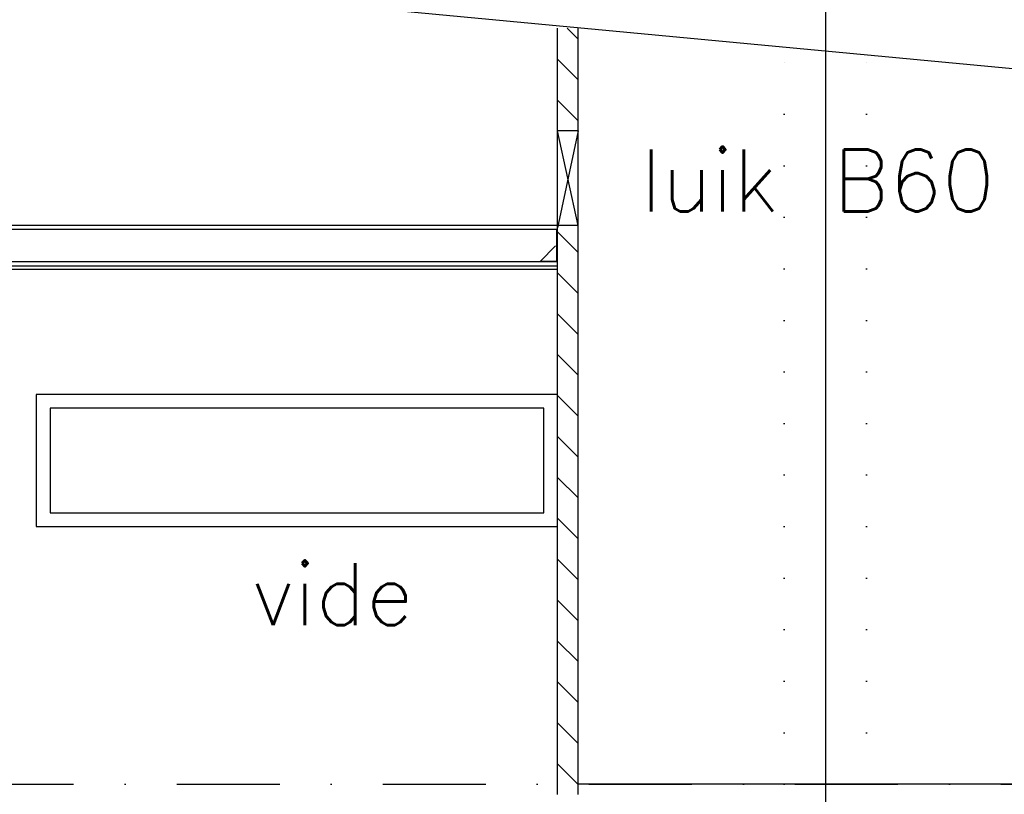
# Model space of a CAD drawing. Extents: x -18628 to 99585, y 127200 to 154480.
# Tile 13 of 59: x 3129 to 7908, y 142767 to 146526. Entities that reach past the tile are written whole.
import ezdxf

# ---------------------------------------------------------------- set-up
doc = ezdxf.new("R2010")
doc.units = 0
doc.header["$LTSCALE"] = 1000
doc.header["$MEASUREMENT"] = 0
doc.linetypes.add('DASHDOT', pattern=[1, 0.5, -0.25, 0, -0.25])
doc.linetypes.add('DOT', pattern=[0.25, 0, -0.25])
for name, color, linetype in [('B02', 7, 'CONTINUOUS'), ('B03', 7, 'CONTINUOUS'), ('B08', 7, 'CONTINUOUS')]:
    doc.layers.add(name, color=color, linetype=linetype)
doc.styles.add('TXT', font='txt.shx')

msp = doc.modelspace()

# ---------------------------------------------------------------- linework, layer by layer
at = {"layer": 'B02', "color": 5, "linetype": 'Continuous'}
msp.add_line((7039.5, 151594.9), (7039.5, 127199.6), dxfattribs=at)
at = {"layer": 'B02', "color": 5, "linetype": 'DASHDOT'}
msp.add_line((-15111, 142816), (88225.3, 142816), dxfattribs=at)
at = {"layer": 'B03', "color": 2, "linetype": 'Continuous'}
for p, q in [((-9285.6, 147916.8), (14621.4, 145659)), ((5839.5, 145986.1), (5739.5, 145986.1)), ((5839.5, 145527), (5739.5, 145527))]:
    msp.add_line(p, q, dxfattribs=at)
at = {"layer": 'B03', "color": 7, "linetype": 'Continuous'}
for p, q in [((5739.5, 145986.1), (5739.5, 146485)), ((5839.5, 145986.1), (5839.5, 146485)), ((5739.5, 145516), (5739.5, 146016)), ((5839.5, 145516), (5839.5, 146016)), ((5739.5, 145527), (-460.5, 145527)), ((5739.5, 142766), (5739.5, 145527)), ((5739.5, 145509), (5739.5, 145527)), ((5839.5, 142766), (5839.5, 145527)), ((-460.5, 145509), (5739.5, 145509)), ((-460.5, 145331), (5739.5, 145331)), ((-460.5, 145316), (5739.5, 145316))]:
    msp.add_line(p, q, dxfattribs=at)
at = {"layer": 'B03', "color": 5, "linetype": 'Continuous'}
for p, q in [((5839.5, 146432.5), (5786.5, 146485.5)), ((5839.5, 146234), (5739.5, 146334)), ((5839.5, 146035.4), (5739.5, 146135.4)), ((5839.5, 145396.3), (5739.5, 145496.3)), ((5839.5, 145197.8), (5739.5, 145297.8)), ((5839.5, 144999.2), (5739.5, 145099.2)), ((5839.5, 144800.7), (5739.5, 144900.7)), ((5839.5, 144602.1), (5739.5, 144702.1)), ((5839.5, 144403.6), (5739.5, 144503.6)), ((5839.5, 144205.1), (5739.5, 144305.1)), ((5839.5, 144006.5), (5739.5, 144106.5)), ((5839.5, 143808), (5739.5, 143908)), ((5839.5, 143609.4), (5739.5, 143709.4)), ((5839.5, 143410.9), (5739.5, 143510.9)), ((5839.5, 143212.3), (5739.5, 143312.3)), ((5839.5, 143013.8), (5739.5, 143113.8)), ((5839.5, 142815.2), (5739.5, 142915.2))]:
    msp.add_line(p, q, dxfattribs=at)
at = {"layer": 'B03', "color": 1, "linetype": 'DOT'}
for p, q in [((6839.5, 142816), (6839.5, 146370)), ((7239.5, 142816), (7239.5, 146370))]:
    msp.add_line(p, q, dxfattribs=at)
at = {"layer": 'B03', "color": 1, "linetype": 'Continuous'}
for p, q in [((5839.5, 145986.1), (5739.5, 145516)), ((5839.5, 145527), (5739.5, 145986.1)), ((2714.5, 145509), (5739.5, 145509)), ((5734.5, 145509), (5734.5, 145353)), ((5654.5, 145353), (5729.5, 145428)), ((-443.5, 145353), (5739.5, 145353)), ((5734.5, 145353), (5654.5, 145353)), ((5739.5, 144707.7), (3209.5, 144707.7)), ((3209.5, 144707.7), (3209.5, 144066)), ((5739.5, 144066), (5739.5, 144707.7)), ((5672.5, 144640.7), (3276.5, 144640.7)), ((3276.5, 144640.7), (3276.5, 144133)), ((5672.5, 144133), (5672.5, 144640.7)), ((3276.5, 144133), (5672.5, 144133)), ((3209.5, 144066), (5739.5, 144066)), ((14539.5, 142816), (5839.5, 142816))]:
    msp.add_line(p, q, dxfattribs=at)

# ---------------------------------------------------------------- texts
at = {"layer": 'B08', "color": 7, "linetype": 'Continuous', "style": 'TXT'}
for s, p in [('luik B60', (6141.9, 145596)), ('vide', (4255.9, 143588))]:
    msp.add_text(s, height=300, dxfattribs=at).set_placement(p)

doc.saveas('drawing.dxf')
